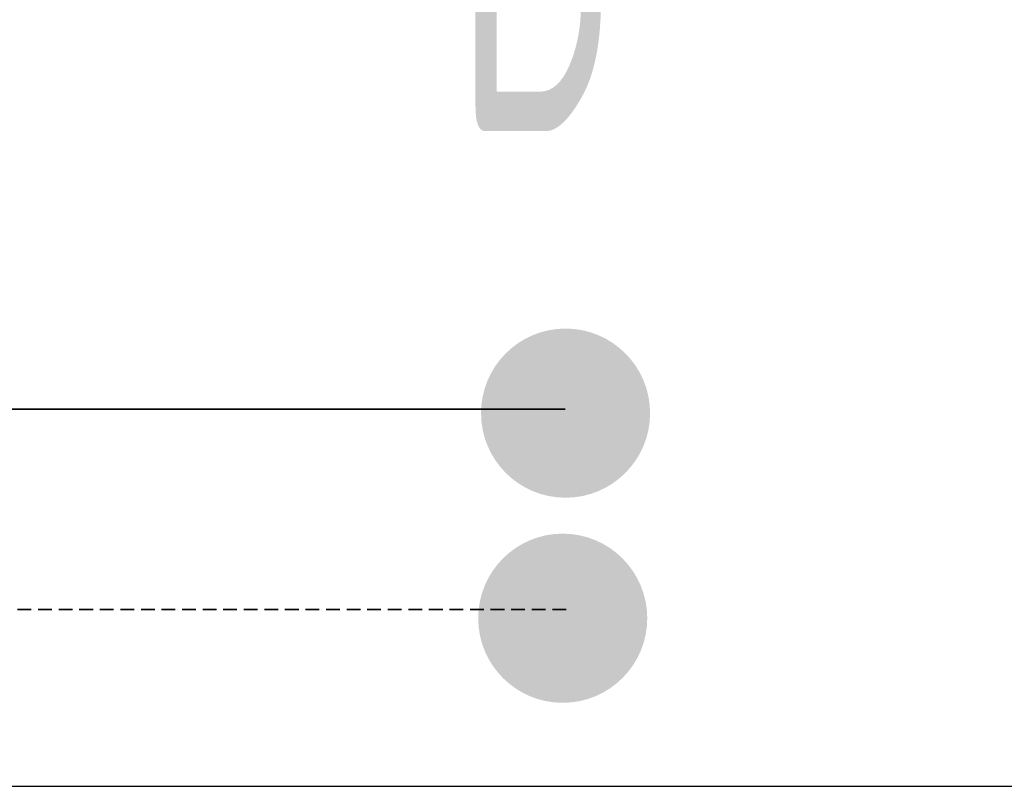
# Model space of a CAD drawing. Header units: millimetres. Extents: x 14365 to 105143, y -126377 to -22383.
# Tile 77 of 191: x 54412 to 54699, y -123507 to -123284. Entities that reach past the tile are written whole.
import ezdxf
from ezdxf.enums import TextEntityAlignment as Align

# ---------------------------------------------------------------- set-up
doc = ezdxf.new("R2010")
doc.units = ezdxf.units.MM
doc.linetypes.add('VERDECKT', pattern=[9.525, 6.35, -3.175])
doc.linetypes.add('ČÁRKOVANÁ', pattern=[0.75, 0.5, -0.25])
for name, color, linetype, lineweight in [('JS_VYT_POPIS - OBECNĚ', 7, 'Continuous', 5), ('UT_POTRUBI - PŘÍVOD', 1, 'Continuous', 35), ('UT_POTRUBI - ZPÁTEČKA', 5, 'ČÁRKOVANÁ', 35), ('UT_SCHÉMA_PŘÍVOD', 10, 'Continuous', 35), ('UT_SCHÉMA_ZPÁTEČKA', 172, 'VERDECKT', 35)]:
    doc.layers.add(name, color=color, linetype=linetype, lineweight=lineweight)
doc.styles.add('VZT_POPIS', font='isocp.shx', dxfattribs={"width": 0.6, "height": 125})

msp = doc.modelspace()

# ---------------------------------------------------------------- hatches: boundary and pattern name
at = {"layer": 'UT_SCHÉMA_PŘÍVOD'}
msp.add_hatch(color=256, dxfattribs=at).paths.add_polyline_path([(54546.3, -123398.4, 1), (54595.62, -123398.4, 1)])
at = {"layer": 'UT_SCHÉMA_ZPÁTEČKA', "ltscale": 0.3}
msp.add_hatch(color=256, dxfattribs=at).paths.add_polyline_path([(54594.79, -123458.19, -1), (54545.47, -123458.19, -1)])

# ---------------------------------------------------------------- linework, layer by layer
at = {"ltscale": 8}
msp.add_line((31841.29, -123507.19), (105085.12, -123507.19), dxfattribs=at)
at = {"layer": 'UT_POTRUBI - PŘÍVOD', "ltscale": 8}
msp.add_line((54570.81, -123397.2), (52736.83, -123397.2), dxfattribs=at)
at = {"layer": 'UT_POTRUBI - ZPÁTEČKA', "linetype": 'ČÁRKOVANÁ', "ltscale": 8}
msp.add_line((54571.11, -123455.64), (52686.83, -123455.64), dxfattribs=at)

# ---------------------------------------------------------------- texts
at = {"layer": 'JS_VYT_POPIS - OBECNĚ', "style": 'VZT_POPIS', "width": 0.5}
msp.add_text('B', height=125, dxfattribs=at).set_placement((54586.51, -123253.69), align=Align.MIDDLE_RIGHT)

doc.saveas('drawing.dxf')
